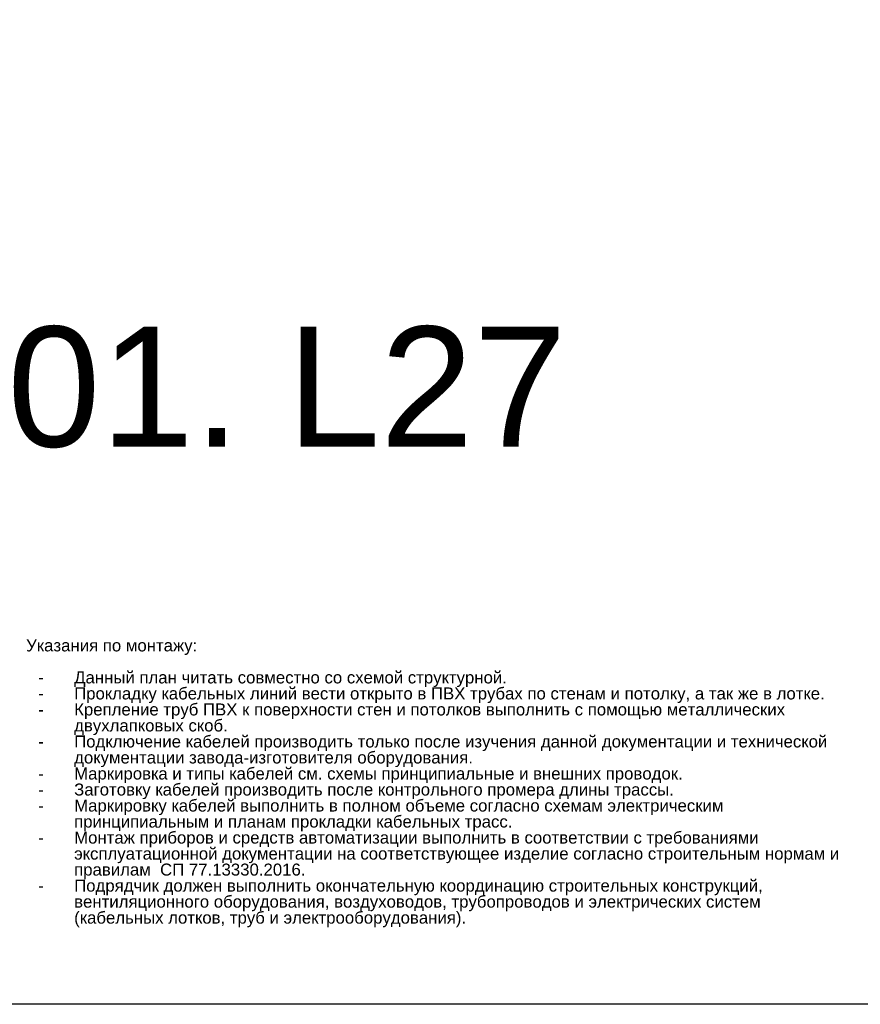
# Model space of a CAD drawing. Header units: millimetres. Extents: x -277772 to 277599, y -59564 to 282085.
# Tile 104 of 190: x -229482 to -211974, y 101872 to 122372. Entities that reach past the tile are written whole.
import ezdxf
from ezdxf.enums import TextEntityAlignment as Align

# ---------------------------------------------------------------- set-up
doc = ezdxf.new("R2010")
doc.units = ezdxf.units.MM
doc.layers.add('UNPLOTTED', color=2, linetype='Continuous', plot=False)
doc.styles.add('CP.Text', font='arial.ttf')

# ---------------------------------------------------------------- blocks, each defined once
blk = doc.blocks.new('*U4')
at = {"color": 0}
blk.add_lwpolyline([(0, 410), (0, 0), (-569, 0), (-569, 410)], close=True, dxfattribs=at)

msp = doc.modelspace()

# ---------------------------------------------------------------- block references
at = {"layer": 'UNPLOTTED', "xscale": 100, "yscale": 100, "zscale": 100}
msp.add_blockref('*U4', (-193078, 101872), dxfattribs=at)

# ---------------------------------------------------------------- texts
at = {"insert": (-229348, 109470), "char_height": 250, "width": 17195.48, "attachment_point": 1, "line_spacing_factor": 0.8, "style": 'CP.Text'}
msp.add_mtext('Указания по монтажу:\\P\\P\\pxi-3,l4,t4;-^IДанный план читать совместно со схемой структурной.\\P-^IПрокладку кабельных линий вести открыто в ПВХ трубах по стенам и потолку, а так же в лотке.\\P-^IКрепление труб ПВХ к поверхности стен и потолков выполнить с помощью металлических двухлапковых скоб.\\P-^IПодключение кабелей производить только после изучения данной документации и технической документации завода-изготовителя оборудования.\\P-^IМаркировка и типы кабелей см. схемы принципиальные и внешних проводок.\\P-^IЗаготовку кабелей производить после контрольного промера длины трассы.\\P-^IМаркировку кабелей выполнить в полном объеме согласно схемам электрическим принципиальным и планам прокладки кабельных трасс.\\P-^IМонтаж приборов и средств автоматизации выполнить в соответствии с требованиями эксплуатационной документации на соответствующее изделие согласно строительным нормам и правилам  СП 77.13330.2016.\\P-^IПодрядчик должен выполнить окончательную координацию строительных конструкций, вентиляционного оборудования, воздуховодов, трубопроводов и электрических систем (кабельных лотков, труб и электрооборудования).', dxfattribs=at)
at = {"layer": 'UNPLOTTED', "style": 'CP.Text'}
msp.add_text('К01. L27', height=2500, dxfattribs=at).set_placement((-218090, 113483), align=Align.RIGHT)

doc.saveas('drawing.dxf')
